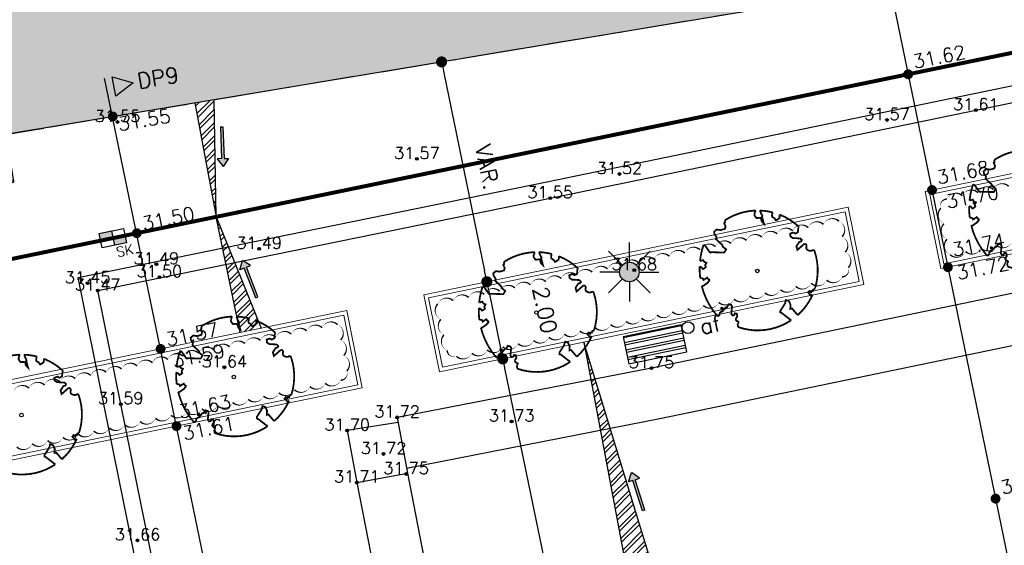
# Model space of a CAD drawing. Header units: metres. Extents: x 202952 to 203755, y 348879 to 349702.
# Tile 35 of 82: x 203295 to 203320, y 349373 to 349386. Entities that reach past the tile are written whole.
import ezdxf
from ezdxf.enums import TextEntityAlignment as Align

# ---------------------------------------------------------------- set-up
doc = ezdxf.new("R2010")
doc.units = ezdxf.units.M
doc.linetypes.add('1-200 CENTER', pattern=[4.28625, 2.8575, -0.47625, 0.47625, -0.47625])
doc.linetypes.add('1-200 HIDDEN', pattern=[0.9525, 0.635, -0.3175])
for name, color, linetype in [('PH-BEST-BEBOUWING', 1, 'Continuous'), ('PH-BEST-BEBOUWING-ARCERING', 254, 'Continuous'), ('PH-BEST-KADASTRALE-GRENS', 240, '1-200 CENTER'), ('PH-BEST-WEGDEEL', 253, 'Continuous'), ('PH-INM-HOOGTE', 20, 'Continuous'), ('PH-INM-HOOGTEPUNT', 20, 'Continuous'), ('PH-INM-KANTVERHARDING', 253, 'Continuous'), ('PH-NIEUW-AAND-DPROF', 1, 'Continuous'), ('PH-NIEUW-AFWATERINGSPROFIEL', 7, 'Continuous'), ('PH-NIEUW-FIETSENREK', 7, 'Continuous'), ('PH-NIEUW-HOOGTES', 170, 'Continuous'), ('PH-NIEUW-KANTLAAG-SBS', 115, '1-200 HIDDEN'), ('PH-NIEUW-LICHTMAST-HOUT', 40, 'Continuous'), ('PH-NIEUW-LICHTMAST-KROMMAST', 40, 'Continuous'), ('PH-NIEUW-MAATVOERING', 2, 'Continuous'), ('PH-NIEUW-STRAATMEUBILAIR', 6, 'Continuous'), ('PH-ONTWERP', 7, 'Continuous'), ('PH-RIO-KOLK', 7, 'Continuous')]:
    doc.layers.add(name, color=color, linetype=linetype)
doc.layers.add('PH-NIEUW-BEPLANTING- OMRANDING', color=115, linetype='Continuous', transparency=0.5)
doc.layers.add('PH-NIEUW-BEPLANTING-BOOM', color=98, linetype='Continuous', transparency=0.4)
doc.layers.add('PH-NIEUW-OPSLUITBAND-10', color=115, linetype='Continuous', lineweight=18)
doc.styles.add('1-200', font='romans.shx', dxfattribs={"height": 0.4})
doc.styles.add('ISO', font='ISO')
doc.styles.add('RDL_MAATVOERING', font='romans.shx')
doc.styles.add('ROMANS', font='romans.shx')
doc.dimstyles.new('BEMATING200', dxfattribs={"dimtxt": 0.4, "dimasz": 0.28, "dimexe": 0.5, "dimexo": 0.1, "dimgap": 0.4, "dimtad": 1, "dimlfac": -0.1, "dimzin": 0, "dimdsep": 46, "dimtxsty": '1-200', "dimblk": 'DOT', "dimcen": 0.09, "dimclrd": 8, "dimclre": 8, "dimclrt": 256, "dimadec": 3, "dimazin": 0, "dimtfac": 1, "dimtmove": 2, "dimatfit": 3, "dimfxl": 1, "dimtolj": 1, "dimtzin": 0, "dimarcsym": 0})

# ---------------------------------------------------------------- blocks, each defined once
blk = doc.blocks.new('fietsklem')
at = {"layer": 'PH-ONTWERP'}
for p, q in [((199752.362, 324124.805), (199752.033, 324125.643)), ((199752.418, 324124.827), (199752.089, 324125.665))]:
    blk.add_line(p, q, dxfattribs=at)
at = {"layer": 'PH-ONTWERP', "color": 7}
for centre in [(199752.061, 324125.654), (199752.39, 324124.816)]:
    blk.add_circle(centre, 0.03, dxfattribs=at)
blk = doc.blocks.new('bank')
h = blk.add_hatch()
h.set_pattern_fill('ANSI32', color=256, scale=0.02, angle=135)
h.set_pattern_definition([(180, (-196240.82011, -370617.33059), (-1e-17, -0.1905), []), (180, (-196240.88361, -370617.26709), (-1e-17, -0.1905), [])])
h.paths.add_polyline_path([(0, 0), (1.5, 0), (1.5, 0.7), (0, 0.7)])
blk.add_lwpolyline([(0, 0), (1.5, 0), (1.5, 0.7), (0, 0.7)], close=True)
blk = doc.blocks.new('*U22')
at = {"const_width": 0.03}
blk.add_lwpolyline([(0.087, 0.942), (0.088, 0.944), (0.09, 0.946), (0.091, 0.948), (0.093, 0.949), (0.095, 0.951), (0.096, 0.952), (0.097, 0.954), (0.099, 0.956), (0.1, 0.958), (0.102, 0.96), (0.103, 0.963), (0.103, 0.967), (0.103, 0.972), (0.103, 0.977), (0.102, 0.983), (0.095, 1.007, -0.52938), (0.106, 1.02, -0.087139), (0.444, 0.925, -0.372341), (0.457, 0.895), (0.471, 0.824), (0.436, 0.789), (0.398, 0.797), (0.353, 0.763), (0.371, 0.72), (0.417, 0.705), (0.542, 0.734), (0.573, 0.717), (0.57, 0.691), (0.541, 0.673), (0.515, 0.588), (0.549, 0.534), (0.634, 0.669, -0.504641), (0.681, 0.628, 0.331948), (0.709, 0.584, 0.282008), (0.799, 0.601), (0.791, 0.597, -0.512156), (0.833, 0.597, -0.16076), (1.019, -0.011), (0.995, -0.034), (0.995, -0.059), (0.972, -0.063), (0.975, -0.088), (0.94, -0.076), (0.929, -0.104), (0.973, -0.133), (0.987, -0.144), (1.011, -0.12, -0.106371), (0.868, -0.522), (0.741, -0.44), (0.718, -0.456), (0.702, -0.389), (0.657, -0.335), (0.605, -0.335), (0.606, -0.398), (0.566, -0.536), (0.572, -0.562), (0.601, -0.566), (0.786, -0.637, -0.236298), (-0.045, -1.003, 0.159625), (-0.069, -0.954, 0.350802), (-0.063, -0.906, -0.504641), (-0.12, -0.879), (-0.106, -0.834), (-0.129, -0.792), (-0.16, -0.796), (-0.165, -0.829), (-0.188, -0.842), (-0.216, -0.821), (-0.24, -0.695), (-0.258, -0.677), (-0.304, -0.678), (-0.317, -0.733), (-0.336, -0.739), (-0.354, -0.785), (-0.401, -0.76, 0.733583), (-0.384, -0.795, -0.861625), (-0.374, -0.826, 0.279978), (-0.409, -0.879), (-0.407, -0.881, -0.827056), (-0.442, -0.917, -0.116774), (-0.83, -0.511), (-0.823, -0.51), (-0.817, -0.508), (-0.812, -0.506), (-0.808, -0.504), (-0.805, -0.502), (-0.803, -0.5), (-0.801, -0.497), (-0.754, -0.437), (-0.752, -0.435), (-0.752, -0.433), (-0.751, -0.431), (-0.75, -0.429), (-0.75, -0.427), (-0.749, -0.425), (-0.748, -0.422), (-0.747, -0.42), (-0.746, -0.417), (-0.744, -0.414), (-0.743, -0.411), (-0.741, -0.408), (-0.739, -0.405), (-0.738, -0.401), (-0.736, -0.398), (-0.735, -0.395), (-0.734, -0.392), (-0.734, -0.389), (-0.733, -0.386), (-0.733, -0.383), (-0.733, -0.381), (-0.734, -0.379), (-0.734, -0.377), (-0.735, -0.375), (-0.736, -0.374), (-0.738, -0.374), (-0.74, -0.373), (-0.742, -0.373), (-0.744, -0.373), (-0.746, -0.373), (-0.748, -0.373), (-0.75, -0.372), (-0.753, -0.371), (-0.755, -0.37), (-0.758, -0.369), (-0.76, -0.367), (-0.763, -0.365), (-0.765, -0.363), (-0.768, -0.361), (-0.771, -0.359), (-0.773, -0.357), (-0.776, -0.355), (-0.779, -0.352), (-0.781, -0.35), (-0.83, -0.406), (-0.832, -0.403), (-0.835, -0.4), (-0.837, -0.397), (-0.839, -0.394), (-0.841, -0.39), (-0.844, -0.388), (-0.848, -0.386), (-0.855, -0.385), (-0.864, -0.386), (-0.876, -0.388), (-0.891, -0.393, -0.040997), (-0.958, -0.205), (-0.923, -0.211), (-0.893, -0.231), (-0.876, -0.216), (-0.856, -0.185), (-0.875, -0.156), (-0.865, -0.113), (-0.904, -0.11), (-0.93, -0.085), (-0.978, -0.116, -0.05814), (-0.998, 0.166), (-0.97, 0.16), (-0.86, 0.073), (-0.812, 0.089), (-0.626, 0.139), (-0.61, 0.2), (-0.682, 0.229), (-0.693, 0.252), (-0.824, 0.317), (-0.827, 0.354), (-0.872, 0.391), (-0.89, 0.428), (-0.859, 0.476), (-0.792, 0.486), (-0.73, 0.527), (-0.729, 0.568), (-0.768, 0.613), (-0.757, 0.632), (-0.773, 0.662, -0.13428), (-0.333, 0.967, -0.541727), (-0.319, 0.957), (-0.322, 0.928), (-0.321, 0.913), (-0.319, 0.902), (-0.316, 0.893), (-0.312, 0.887), (-0.307, 0.882), (-0.302, 0.878), (-0.297, 0.875), (-0.293, 0.872), (-0.289, 0.868), (-0.286, 0.865), (-0.282, 0.862), (-0.279, 0.859), (-0.276, 0.857), (-0.273, 0.855), (-0.269, 0.854), (-0.266, 0.854), (-0.262, 0.855), (-0.258, 0.857), (-0.255, 0.859), (-0.25, 0.861), (-0.246, 0.863), (-0.242, 0.865), (-0.238, 0.867), (-0.234, 0.868), (-0.229, 0.869), (-0.225, 0.87), (-0.221, 0.871), (-0.217, 0.871), (-0.213, 0.872), (-0.21, 0.873), (-0.206, 0.874), (-0.203, 0.876), (-0.2, 0.879), (-0.197, 0.882), (-0.195, 0.885), (-0.193, 0.865), (-0.188, 0.86), (-0.167, 0.824), (-0.122, 0.799), (-0.185, 0.902), (-0.184, 0.905), (-0.183, 0.908), (-0.183, 0.911), (-0.183, 0.914), (-0.184, 0.917), (-0.185, 0.92), (-0.188, 0.923), (-0.191, 0.926), (-0.194, 0.929), (-0.199, 0.933), (-0.204, 0.938), (-0.21, 0.944), (-0.216, 0.951), (-0.223, 0.959), (-0.24, 0.98, -0.543104), (-0.234, 0.996, -0.046766), (-0.047, 1.023, -0.385168), (-0.036, 1.015), (-0.03, 0.976), (-0.028, 0.964), (-0.024, 0.956), (-0.021, 0.951), (-0.017, 0.947), (-0.013, 0.946), (-0.009, 0.945), (-0.005, 0.945), (-0.002, 0.945), (0.002, 0.944), (0.005, 0.943), (0.009, 0.942), (0.012, 0.941), (0.015, 0.939), (0.019, 0.938), (0.022, 0.936), (0.025, 0.935), (0.028, 0.934), (0.031, 0.932), (0.033, 0.931), (0.036, 0.929), (0.038, 0.928), (0.04, 0.926), (0.042, 0.924), (0.044, 0.922), (0.045, 0.92), (0.046, 0.919), (0.047, 0.917), (0.048, 0.915), (0.049, 0.914), (0.051, 0.913), (0.052, 0.912), (0.054, 0.912), (0.056, 0.912), (0.058, 0.913), (0.06, 0.914), (0.062, 0.915), (0.065, 0.916), (0.067, 0.918), (0.07, 0.921), (0.072, 0.923), (0.074, 0.926), (0.076, 0.929), (0.079, 0.932), (0.081, 0.935), (0.083, 0.937), (0.085, 0.94)], format="xyb", close=True, dxfattribs=at)
blk.add_circle((0, 0), 0.03)
blk = doc.blocks.new('Afvalbak')
blk.add_circle((0, 0), 0.15)
at = {"style": 'RDL_MAATVOERING'}
blk.add_text('af', height=0.4, dxfattribs=at).set_placement((0.302, -0.254))
blk = doc.blocks.new('houten lichtmast')
at = {"layer": 'PH-NIEUW-LICHTMAST-HOUT'}
blk.add_hatch(color=256, dxfattribs=at).paths.add_polyline_path([(0.679, 0.51, 1), (0.821, 0.99, 1)])
at = {"layer": 'PH-NIEUW-LICHTMAST-KROMMAST', "color": 9, "flags": 128}
for points in [[(0.573, 0.927), (0.22, 1.28)], [(0.75, 1), (0.75, 1.5)], [(0.927, 0.927), (1.28, 1.28)], [(0.5, 0.75), (0, 0.75)], [(0.573, 0.573), (0.22, 0.22)], [(0.927, 0.573), (1.28, 0.22)], [(1, 0.75), (1.5, 0.75)], [(0.75, 0.5), (0.75, 0)]]:
    blk.add_lwpolyline(points, dxfattribs=at)
at = {"layer": 'PH-NIEUW-LICHTMAST-KROMMAST', "color": 9}
blk.add_circle((0.75, 0.75), 0.25, dxfattribs=at)
blk = doc.blocks.new('MARKER', base_point=(45, 10))
at = {"color": 0}
for radius in [0.35, 0.25]:
    blk.add_circle((45, 10), radius, dxfattribs=at)
at = {"color": 0, "style": 'ISO'}
blk.add_attdef('MARKER', (45.6, 10), '', height=0.9, dxfattribs=at)
blk = doc.blocks.new('*U53')
h = blk.add_hatch(color=256)
h.paths.add_polyline_path([(0, 0.374), (-0.315, 0.374), (-0.315, 0.187), (0, 0.187)])
h.paths.add_polyline_path([(0, 0.187), (0, 0), (0.315, 0), (0.315, 0.187)])
blk.add_lwpolyline([(0.315, 0), (-0.315, 0), (-0.315, 0.374), (0.315, 0.374)], close=True)
for points in [[(-0.315, 0.374), (0, 0.374), (0, 0)], [(-0.315, 0.187), (0.315, 0.187)]]:
    blk.add_lwpolyline(points)
at = {"style": 'ROMANS'}
blk.add_attdef('SK', (0.014, -0.31), '', height=0.25, dxfattribs=at)
blk = doc.blocks.new('AFWATERINGSPIJL')
at = {"ltscale": 0.5}
blk.add_hatch(color=256, dxfattribs=at).paths.add_polyline_path([(-0.058, 0.239), (-0.132, 0.151), (-0.75, 0.671), (-0.789, 0.625), (-0.171, 0.105), (-0.245, 0.016), (0, 0)])
for points in [[(-0.75, 0.671), (-0.789, 0.625)], [(-0.789, 0.625), (-0.171, 0.105)], [(-0.75, 0.671), (-0.132, 0.151)], [(-0.171, 0.105), (-0.245, 0.016), (0, 0)], [(-0.132, 0.151), (-0.058, 0.239), (0, 0)]]:
    blk.add_lwpolyline(points, dxfattribs=at)
blk = doc.blocks.new('_Dot')
at = {"color": 0, "linetype": 'ByBlock', "lineweight": -2}
blk.add_line((-0.5, 0), (-1, 0), dxfattribs=at)
at = {"color": 0, "linetype": 'ByBlock', "const_width": 0.5}
blk.add_lwpolyline([(-0.25, 0, 1), (0.25, 0, 1)], format="xyb", close=True, dxfattribs=at)
blk = doc.blocks.new('*D81')
at = {"layer": 'Defpoints', "color": 0, "transparency": 16777216}
for p in [(203305.575, 349385.309), (203306.724, 349379.729), (203306.724, 349379.729)]:
    blk.add_point(p, dxfattribs=at)
at = {"layer": 'PH-NIEUW-MAATVOERING', "color": 8, "lineweight": -2, "transparency": 16777216}
blk.add_line((203305.631, 349385.034), (203306.667, 349380.003), dxfattribs=at)
at = {"layer": 'PH-NIEUW-MAATVOERING', "color": 8, "lineweight": -2, "transparency": 16777216, "xscale": 0.28, "yscale": 0.28, "zscale": 0.28}
for p, rotation in [((203305.575, 349385.309), 101.6376461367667), ((203306.724, 349379.729), 281.6376461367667)]:
    blk.add_blockref('_Dot', p, dxfattribs=dict(at, rotation=rotation))
at = {"layer": 'PH-NIEUW-MAATVOERING', "transparency": 16777216, "insert": (203306.737, 349382.64), "char_height": 0.4, "attachment_point": 5, "rotation": 281.6376, "style": '1-200'}
blk.add_mtext('\\A1;VAR.', dxfattribs=at)
blk = doc.blocks.new('*D82')
at = {"layer": 'Defpoints', "color": 0, "transparency": 16777216}
for p in [(203306.724, 349379.729), (203307.127, 349377.77), (203307.127, 349377.77)]:
    blk.add_point(p, dxfattribs=at)
at = {"layer": 'PH-NIEUW-MAATVOERING', "color": 8, "lineweight": -2, "transparency": 16777216}
blk.add_line((203306.78, 349379.455), (203307.071, 349378.045), dxfattribs=at)
at = {"layer": 'PH-NIEUW-MAATVOERING', "color": 8, "lineweight": -2, "transparency": 16777216, "xscale": 0.28, "yscale": 0.28, "zscale": 0.28}
for p, rotation in [((203306.724, 349379.729), 101.6376461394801), ((203307.127, 349377.77), 281.6376461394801)]:
    blk.add_blockref('_Dot', p, dxfattribs=dict(at, rotation=rotation))
at = {"layer": 'PH-NIEUW-MAATVOERING', "transparency": 16777216, "insert": (203308.199, 349379.012), "char_height": 0.4, "attachment_point": 5, "rotation": 281.6376, "style": '1-200'}
blk.add_mtext('\\A1;2.00', dxfattribs=at)
blk = doc.blocks.new('*D83')
at = {"layer": 'Defpoints', "color": 0, "transparency": 16777216}
for p in [(203307.127, 349377.77), (203309.548, 349366.017), (203309.548, 349366.017)]:
    blk.add_point(p, dxfattribs=at)
at = {"layer": 'PH-NIEUW-MAATVOERING', "color": 8, "lineweight": -2, "transparency": 16777216}
blk.add_line((203307.184, 349377.496), (203309.491, 349366.291), dxfattribs=at)
at = {"layer": 'PH-NIEUW-MAATVOERING', "color": 8, "lineweight": -2, "transparency": 16777216, "xscale": 0.28, "yscale": 0.28, "zscale": 0.28}
for p, rotation in [((203307.127, 349377.77), 101.6376461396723), ((203309.548, 349366.017), 281.6376461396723)]:
    blk.add_blockref('_Dot', p, dxfattribs=dict(at, rotation=rotation))
at = {"layer": 'PH-NIEUW-MAATVOERING', "transparency": 16777216, "insert": (203308.925, 349372.015), "char_height": 0.4, "attachment_point": 5, "rotation": 281.6376, "style": '1-200'}
blk.add_mtext('\\A1;12.00', dxfattribs=at)

msp = doc.modelspace()

# ---------------------------------------------------------------- hatches: boundary and pattern name
at = {"layer": 'PH-BEST-BEBOUWING-ARCERING'}
h = msp.add_hatch(color=256, dxfattribs=at)
h.paths.add_polyline_path([(203280.79, 349388.684), (203279.901, 349393.895), (203279.778, 349394.615), (203279.375, 349394.56), (203278.901, 349394.495), (203278.801, 349395.286), (203278.494, 349397.715), (203278.016, 349401.503), (203285.622, 349402.702), (203286.135, 349401.097), (203287.762, 349396.012), (203288.189, 349396.059), (203289.37, 349389.09), (203289.483, 349388.363), (203290.29, 349383.16), (203288.596, 349382.897), (203281.85, 349381.85), (203281.772, 349382.354)], flags=17)
h.paths.add_polyline_path([(203288.438, 349399.677), (203287.777, 349399.558), (203286.277, 349408.402), (203284.686, 349408.115), (203284.31, 349409.082), (203299.427, 349411.258), (203299.761, 349411.306), (203299.799, 349410.998), (203300.146, 349408.919), (203301.051, 349403.503), (203301.284, 349402.106), (203301.971, 349402.222), (203303.486, 349392.63), (203303.875, 349392.724), (203312.087, 349393.82), (203312.37, 349392.52), (203313.35, 349386.6), (203295.472, 349383.631), (203295.112, 349383.571), (203291.37, 349382.95), (203291.305, 349383.34), (203290.637, 349387.381), (203290.39, 349388.87)], flags=16)
h = msp.add_hatch(color=256, dxfattribs=at)
h.paths.add_polyline_path([(203280.791, 349388.684), (203279.902, 349393.895), (203279.779, 349394.615), (203279.376, 349394.56), (203278.902, 349394.495), (203278.802, 349395.286), (203278.495, 349397.715), (203278.017, 349401.503), (203285.623, 349402.702), (203286.136, 349401.097), (203287.763, 349396.012), (203288.19, 349396.059), (203289.371, 349389.09), (203289.484, 349388.363), (203290.291, 349383.16), (203288.597, 349382.897), (203281.851, 349381.85), (203281.773, 349382.354)])
h.paths.add_polyline_path([(203288.439, 349399.677), (203287.778, 349399.558), (203286.278, 349408.402), (203284.687, 349408.115), (203284.311, 349409.082), (203299.428, 349411.258), (203299.762, 349411.306), (203299.8, 349410.998), (203300.147, 349408.919), (203301.052, 349403.503), (203301.285, 349402.106), (203301.972, 349402.222), (203303.487, 349392.63), (203303.876, 349392.724), (203312.088, 349393.82), (203312.371, 349392.52), (203313.351, 349386.6), (203295.473, 349383.631), (203295.113, 349383.571), (203291.371, 349382.95), (203291.306, 349383.34), (203290.638, 349387.381), (203290.391, 349388.87)])
at = {"layer": 'PH-NIEUW-AFWATERINGSPROFIEL', "ltscale": 0.2, "transparency": 33554687}
h = msp.add_hatch(dxfattribs=at)
h.set_pattern_fill('ANSI32', color=252, scale=0.025)
h.paths.add_polyline_path([(203299.798, 349384.349), (203299.312, 349384.269), (203299.854, 349381.377)])
h = msp.add_hatch(dxfattribs=at)
h.set_pattern_fill('ANSI32', color=252, scale=0.025)
h.paths.add_polyline_path([(203299.854, 349381.377), (203300.46, 349378.439), (203300.993, 349378.549)])
h = msp.add_hatch(dxfattribs=at)
h.set_pattern_fill('ANSI32', color=252, scale=0.025)
h.paths.add_polyline_path([(203310.952, 349372.432), (203309.183, 349378.194), (203311.399, 349366.398)])

# ---------------------------------------------------------------- linework, layer by layer
at = {"layer": 'PH-BEST-BEBOUWING'}
msp.add_lwpolyline([(203288.438, 349399.677), (203287.777, 349399.558), (203286.277, 349408.402), (203284.686, 349408.115), (203284.31, 349409.082), (203299.427, 349411.258), (203299.761, 349411.306), (203299.799, 349410.998), (203300.146, 349408.919), (203301.051, 349403.503), (203301.284, 349402.106), (203301.971, 349402.222), (203303.486, 349392.63), (203303.875, 349392.724), (203312.087, 349393.82), (203312.37, 349392.52), (203313.35, 349386.6), (203295.472, 349383.631), (203295.112, 349383.571), (203291.37, 349382.95), (203291.305, 349383.34), (203290.637, 349387.381), (203290.39, 349388.87), (203288.438, 349399.677)], close=True, dxfattribs=at)
at = {"layer": 'PH-BEST-KADASTRALE-GRENS', "ltscale": 0.5}
msp.add_lwpolyline([(203290.8, 349383.05), (203291.37, 349382.95), (203312.837, 349386.522)], dxfattribs=at)
at = {"layer": 'PH-BEST-WEGDEEL'}
for p, q in [((203291.37, 349382.95), (203295.112, 349383.571)), ((203295.112, 349383.571), (203295.472, 349383.631))]:
    msp.add_line(p, q, dxfattribs=at)
at = {"layer": 'PH-INM-KANTVERHARDING'}
for p, q in [((203304.707, 349374.873), (203305.606, 349370.279)), ((203303.422, 349374.636), (203304.326, 349370.052))]:
    msp.add_line(p, q, dxfattribs=at)
msp.add_lwpolyline([(203299.564, 349363.835), (203298.309, 349370.154), (203297.016, 349376.54), (203296.348, 349379.834), (203308.248, 349382.262), (203319.058, 349384.495), (203327.512, 349386.239)], dxfattribs=at)
at = {"layer": 'PH-INM-KANTVERHARDING', "flags": 128}
for points in [[(203299.981, 349363.895), (203298.721, 349370.237), (203297.427, 349376.623), (203296.843, 349379.506), (203308.333, 349381.851), (203319.143, 349384.084), (203327.658, 349385.841)], [(203331.763, 349381.783), (203324.831, 349380.417), (203310.906, 349377.535), (203304.445, 349376.286)], [(203332.256, 349380.556), (203325.089, 349379.143), (203311.163, 349376.261), (203304.688, 349374.992)], [(203304.445, 349376.286), (203304.707, 349374.873)], [(203304.47, 349376.155), (203303.178, 349375.953), (203303.422, 349374.636)], [(203303.422, 349374.636), (203304.707, 349374.873)]]:
    msp.add_lwpolyline(points, dxfattribs=at)
at = {"layer": 'PH-NIEUW-AAND-DPROF'}
for points in [[(203316.706, 349388.483), (203322.104, 349362.273)], [(203297.008, 349384.9), (203302.515, 349358.239)]]:
    msp.add_lwpolyline(points, dxfattribs=at)
at = {"layer": 'PH-NIEUW-AAND-DPROF', "color": 7}
msp.add_lwpolyline([(203297.746, 349384.781), (203297.306, 349384.438), (203297.206, 349384.928)], close=True, dxfattribs=at)
at = {"layer": 'PH-NIEUW-AFWATERINGSPROFIEL', "ltscale": 0.08}
for p, q in [((203299.312, 349384.269), (203299.854, 349381.377)), ((203299.854, 349381.377), (203299.798, 349384.352)), ((203299.854, 349381.377), (203300.993, 349378.549)), ((203300.46, 349378.439), (203299.854, 349381.377)), ((203310.952, 349372.432), (203309.183, 349378.194)), ((203309.183, 349378.194), (203311.399, 349366.398))]:
    msp.add_line(p, q, dxfattribs=at)
at = {"layer": 'PH-NIEUW-BEPLANTING- OMRANDING'}
for points in [[(203320.056, 349380.739, 0, 0.04, -0.520567), (203319.664, 349380.659, 0, 0.04, -0.520567), (203319.272, 349380.578, 0, 0.04, -0.520567), (203318.88, 349380.497, 0, 0.04, -0.520567), (203318.488, 349380.417, 0, 0.04, -0.520567), (203318.409, 349380.809, 0, 0.04, -0.520567), (203318.331, 349381.201, 0, 0.04, -0.520567), (203318.252, 349381.593, 0, 0.04, -0.520567), (203318.408, 349381.829, 0, 0.04, -0.520567), (203318.8, 349381.91, 0, 0.04, -0.520567), (203319.192, 349381.991, 0, 0.04, -0.520567), (203319.583, 349382.071, 0, 0.04, -0.520567), (203319.975, 349382.152, 0, 0.04, -0.520567)], [(203294.705, 349376.948, 0, 0.04, -0.520567), (203295.097, 349377.028, 0, 0.04, -0.520567), (203295.489, 349377.109, 0, 0.04, -0.520567), (203295.881, 349377.19, 0, 0.04, -0.520567), (203296.272, 349377.27, 0, 0.04, -0.520567), (203296.664, 349377.351, 0, 0.04, -0.520567), (203297.056, 349377.432, 0, 0.04, -0.520567), (203297.448, 349377.513, 0, 0.04, -0.520567), (203297.84, 349377.593, 0, 0.04, -0.520567), (203298.231, 349377.674, 0, 0.04, -0.520567), (203298.623, 349377.755, 0, 0.04, -0.520567), (203299.015, 349377.835, 0, 0.04, -0.520567), (203299.407, 349377.916, 0, 0.04, -0.520567), (203299.798, 349377.997, 0, 0.04, -0.520567), (203300.19, 349378.077, 0, 0.04, -0.520567), (203300.582, 349378.158, 0, 0.04, -0.520567), (203300.974, 349378.239, 0, 0.04, -0.520567), (203301.366, 349378.319, 0, 0.04, -0.520567), (203301.757, 349378.4, 0, 0.04, -0.520567), (203302.149, 349378.481, 0, 0.04, -0.520567), (203302.541, 349378.561, 0, 0.04, -0.520567), (203302.933, 349378.642, 0, 0.04, -0.520567), (203303.012, 349378.25, 0, 0.04, -0.520567), (203303.091, 349377.858, 0, 0.04, -0.520567), (203303.169, 349377.466, 0, 0.04, -0.520567), (203303.013, 349377.229, 0, 0.04, -0.520567), (203302.621, 349377.149, 0, 0.04, -0.520567), (203302.23, 349377.068, 0, 0.04, -0.520567), (203301.838, 349376.987, 0, 0.04, -0.520567), (203301.446, 349376.907, 0, 0.04, -0.520567), (203301.054, 349376.826, 0, 0.04, -0.520567), (203300.662, 349376.745, 0, 0.04, -0.520567), (203300.271, 349376.665, 0, 0.04, -0.520567), (203299.879, 349376.584, 0, 0.04, -0.520567), (203299.487, 349376.503, 0, 0.04, -0.520567), (203299.095, 349376.422, 0, 0.04, -0.520567), (203298.704, 349376.342, 0, 0.04, -0.520567), (203298.312, 349376.261, 0, 0.04, -0.520567), (203297.92, 349376.18, 0, 0.04, -0.520567), (203297.528, 349376.1, 0, 0.04, -0.520567), (203297.136, 349376.019, 0, 0.04, -0.520567), (203296.745, 349375.938, 0, 0.04, -0.520567), (203296.353, 349375.858, 0, 0.04, -0.520567), (203295.961, 349375.777, 0, 0.04, -0.520567), (203295.569, 349375.696, 0, 0.04, -0.520567), (203295.178, 349375.616, 0, 0.04, -0.520567), (203294.786, 349375.535, 0, 0.04, -0.520567)]]:
    msp.add_lwpolyline(points, format="xyseb", dxfattribs=at)
msp.add_lwpolyline([(203305.479, 349379.167, 0, 0.04, -0.520567), (203305.871, 349379.247, 0, 0.04, -0.520567), (203306.263, 349379.328, 0, 0.04, -0.520567), (203306.655, 349379.409, 0, 0.04, -0.520567), (203307.046, 349379.489, 0, 0.04, -0.520567), (203307.438, 349379.57, 0, 0.04, -0.520567), (203307.83, 349379.651, 0, 0.04, -0.520567), (203308.222, 349379.731, 0, 0.04, -0.520567), (203308.614, 349379.812, 0, 0.04, -0.520567), (203309.005, 349379.893, 0, 0.04, -0.520567), (203309.397, 349379.974, 0, 0.04, -0.520567), (203309.789, 349380.054, 0, 0.04, -0.520567), (203310.181, 349380.135, 0, 0.04, -0.520567), (203310.572, 349380.216, 0, 0.04, -0.520567), (203310.964, 349380.296, 0, 0.04, -0.520567), (203311.356, 349380.377, 0, 0.04, -0.520567), (203311.748, 349380.458, 0, 0.04, -0.520567), (203312.14, 349380.538, 0, 0.04, -0.520567), (203312.531, 349380.619, 0, 0.04, -0.520567), (203312.923, 349380.7, 0, 0.04, -0.520567), (203313.315, 349380.78, 0, 0.04, -0.520567), (203313.707, 349380.861, 0, 0.04, -0.520567), (203314.098, 349380.942, 0, 0.04, -0.520567), (203314.49, 349381.022, 0, 0.04, -0.520567), (203314.882, 349381.103, 0, 0.04, -0.520567), (203315.274, 349381.184, 0, 0.04, -0.520567), (203315.666, 349381.265, 0, 0.04, -0.520567), (203315.745, 349380.873, 0, 0.04, -0.520567), (203315.823, 349380.48, 0, 0.04, -0.520567), (203315.902, 349380.088, 0, 0.04, -0.520567), (203315.746, 349379.852, 0, 0.04, -0.520567), (203315.354, 349379.771, 0, 0.04, -0.520567), (203314.962, 349379.69, 0, 0.04, -0.520567), (203314.571, 349379.61, 0, 0.04, -0.520567), (203314.179, 349379.529, 0, 0.04, -0.520567), (203313.787, 349379.448, 0, 0.04, -0.520567), (203313.395, 349379.368, 0, 0.04, -0.520567), (203313.004, 349379.287, 0, 0.04, -0.520567), (203312.612, 349379.206, 0, 0.04, -0.520567), (203312.22, 349379.126, 0, 0.04, -0.520567), (203311.828, 349379.045, 0, 0.04, -0.520567), (203311.436, 349378.964, 0, 0.04, -0.520567), (203311.045, 349378.883, 0, 0.04, -0.520567), (203310.653, 349378.803, 0, 0.04, -0.520567), (203310.261, 349378.722, 0, 0.04, -0.520567), (203309.869, 349378.641, 0, 0.04, -0.520567), (203309.478, 349378.561, 0, 0.04, -0.520567), (203309.086, 349378.48, 0, 0.04, -0.520567), (203308.694, 349378.399, 0, 0.04, -0.520567), (203308.302, 349378.319, 0, 0.04, -0.520567), (203307.91, 349378.238, 0, 0.04, -0.520567), (203307.519, 349378.157, 0, 0.04, -0.520567), (203307.127, 349378.077, 0, 0.04, -0.520567), (203306.735, 349377.996, 0, 0.04, -0.520567), (203306.343, 349377.915, 0, 0.04, -0.520567), (203305.952, 349377.835, 0, 0.04, -0.520567), (203305.716, 349377.99, 0, 0.04, -0.520567), (203305.637, 349378.382, 0, 0.04, -0.520567), (203305.558, 349378.774, 0, 0.04, -0.520567)], format="xyseb", close=True, dxfattribs=at)
at = {"layer": 'PH-NIEUW-HOOGTES', "const_width": 0.125}
for points in [[(203317.381, 349385.042, 1), (203317.467, 349384.95, 1)], [(203297.182, 349383.97, 1), (203297.268, 349383.879, 1)], [(203317.987, 349382.103, 1), (203318.072, 349382.012, 1)], [(203297.793, 349381.007, 1), (203297.878, 349380.916, 1)], [(203318.39, 349380.144, 1), (203318.475, 349380.053, 1)], [(203298.398, 349378.069, 1), (203298.483, 349377.978, 1)], [(203298.801, 349376.11, 1), (203298.887, 349376.019, 1)], [(203319.6, 349374.268, 1), (203319.686, 349374.177, 1)]]:
    msp.add_lwpolyline(points, format="xyb", close=True, dxfattribs=at)
at = {"layer": 'PH-NIEUW-KANTLAAG-SBS', "ltscale": 0.75, "const_width": 0.1, "flags": 128}
msp.add_lwpolyline([(203327.93, 349387.16), (203291.905, 349379.74)], dxfattribs=at)
at = {"layer": 'PH-NIEUW-OPSLUITBAND-10'}
for points in [[(203329.028, 349382.281), (203318.254, 349380.062), (203317.859, 349382.023), (203328.633, 349384.242)], [(203328.91, 349382.359), (203318.332, 349380.18), (203317.977, 349381.945), (203328.555, 349384.123)], [(203305.126, 349379.4), (203315.9, 349381.619), (203316.295, 349379.658), (203305.521, 349377.44)], [(203305.244, 349379.322), (203315.822, 349381.501), (203316.177, 349379.736), (203305.599, 349377.558)], [(203292.393, 349376.778), (203303.167, 349378.997), (203303.562, 349377.036), (203292.788, 349374.817)], [(203292.511, 349376.7), (203303.089, 349378.879), (203303.444, 349377.114), (203292.866, 349374.935)]]:
    msp.add_lwpolyline(points, close=True, dxfattribs=at)

# ---------------------------------------------------------------- block references
at = {"layer": 'PH-INM-HOOGTEPUNT', "xscale": 0.1, "yscale": 0.1, "zscale": 0.1}
for p in [(203319.143, 349384.084, 31.613), (203297.346, 349383.784, 31.551), (203316.886, 349383.834, 31.565), (203304.947, 349382.847, 31.565), (203310.09, 349382.464, 31.518), (203308.333, 349381.851, 31.554), (203300.944, 349380.565, 31.488), (203298.332, 349380.173, 31.488), (203310.469, 349380.024, 31.679), (203296.587, 349379.691, 31.449), (203298.409, 349379.848, 31.502), (203296.843, 349379.506, 31.475), (203300.059, 349377.557, 31.636), (203310.906, 349377.535, 31.751), (203297.427, 349376.623, 31.59), (203304.445, 349376.286, 31.719), (203307.354, 349376.184, 31.726), (203303.178, 349375.953, 31.699), (203304.102, 349375.357, 31.722), (203304.675, 349374.848, 31.754), (203303.422, 349374.636, 31.714), (203297.854, 349373.165, 31.664)]:
    msp.add_blockref('MARKER', p, dxfattribs=at)
at = {"layer": 'PH-NIEUW-AFWATERINGSPROFIEL', "xscale": -1}
for p, rotation in [((203300.027, 349382.657), 51.80151101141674), ((203310.398, 349374.883), 247.6673666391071)]:
    msp.add_blockref('AFWATERINGSPIJL', p, dxfattribs=dict(at, rotation=rotation))
at = {"layer": 'PH-NIEUW-AFWATERINGSPROFIEL', "rotation": 151.4737812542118}
msp.add_blockref('AFWATERINGSPIJL', (203300.518, 349380.27), dxfattribs=at)
at = {"layer": 'PH-NIEUW-BEPLANTING-BOOM', "xscale": 1.5, "yscale": 1.5, "zscale": 1.5, "rotation": 343.4615725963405}
for p in [(203320.437, 349381.538), (203313.593, 349380.003), (203307.984, 349378.947), (203300.299, 349377.312), (203294.908, 349376.344)]:
    msp.add_blockref('*U22', p, dxfattribs=at)
at = {"layer": 'PH-NIEUW-FIETSENREK', "color": 7, "xscale": -1, "rotation": 30.90612052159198}
msp.add_blockref('fietsklem', (541165.414, 173879.332), dxfattribs=at)
at = {"layer": 'PH-NIEUW-LICHTMAST-HOUT'}
msp.add_blockref('houten lichtmast', (203309.593, 349379.226), dxfattribs=at)
at = {"layer": 'PH-NIEUW-STRAATMEUBILAIR'}
for name, p, rotation in [('Afvalbak', (203311.832, 349378.565), 12.131155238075), ('bank', (203310.33, 349377.642), 11.7597052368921)]:
    msp.add_blockref(name, p, dxfattribs=dict(at, rotation=rotation))
at = {"layer": 'PH-RIO-KOLK', "rotation": 11.52666182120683}
msp.add_blockref('*U53', (203297.267, 349380.654), dxfattribs=at).add_auto_attribs({'SK': 'SK'})

# ---------------------------------------------------------------- texts
at = {"layer": 'PH-INM-HOOGTE', "style": 'ROMANS'}
for s, p in [('31.61', (203319.143, 349384.084)), ('31.55', (203297.346, 349383.784)), ('31.57', (203316.886, 349383.834)), ('31.57', (203304.947, 349382.847)), ('31.52', (203310.09, 349382.464)), ('31.55', (203308.333, 349381.851)), ('31.49', (203300.944, 349380.565)), ('31.49', (203298.332, 349380.173)), ('31.68', (203310.469, 349380.024)), ('31.45', (203296.587, 349379.691)), ('31.50', (203298.409, 349379.848)), ('31.47', (203296.843, 349379.506)), ('31.64', (203300.059, 349377.557)), ('31.75', (203310.906, 349377.535)), ('31.59', (203297.427, 349376.623)), ('31.72', (203304.445, 349376.286)), ('31.73', (203307.354, 349376.184)), ('31.70', (203303.178, 349375.953)), ('31.72', (203304.102, 349375.357)), ('31.75', (203304.675, 349374.848)), ('31.71', (203303.422, 349374.636)), ('31.66', (203297.854, 349373.165))]:
    msp.add_text(s, height=0.3, dxfattribs=at).set_placement(p, align=Align.CENTER)
at = {"layer": 'PH-NIEUW-AAND-DPROF', "color": 2, "insert": (203297.816, 349385.013), "char_height": 0.4, "attachment_point": 1, "rotation": 9.6796, "style": 'ROMANS'}
msp.add_mtext_dynamic_manual_height_columns('DP9', width=2.25123, gutter_width=8.75, heights=[0], dxfattribs=at)
at = {"layer": 'PH-NIEUW-HOOGTES', "style": 'ROMANS'}
for s, rotation, p in [('31.62', 11.2067, (203317.581, 349385.138)), ('31.55', 9.4472, (203297.386, 349383.552)), ('31.68', 11.2067, (203318.186, 349382.199)), ('31.70', 11.2067, (203318.424, 349381.583)), ('31.50', 11.6376, (203298.008, 349381.026)), ('31.74', 11.2067, (203318.578, 349380.363)), ('31.72', 11.2067, (203318.689, 349379.775)), ('31.57', 11.6376, (203298.613, 349378.087)), ('31.59', 11.6376, (203298.776, 349377.543)), ('31.63', 11.6376, (203298.932, 349376.251)), ('31.61', 11.6376, (203299.037, 349375.701)), ('31.84', 14.8215, (203319.822, 349374.32))]:
    msp.add_text(s, height=0.35, rotation=rotation, dxfattribs=at).set_placement(p)

# ---------------------------------------------------------------- dimensions: what is measured, and where the dimension line sits
at = {"layer": 'PH-NIEUW-MAATVOERING'}
dim = msp.add_aligned_dim(p1=(203305.575, 349385.309), p2=(203306.724, 349379.729), distance=0, text='VAR.', dimstyle='BEMATING200', override={"dimtad": 3, "dimse1": 1, "dimse2": 1}, dxfattribs=at)
dim.commit()
dim.dimension.update_dxf_attribs({"geometry": '*D81', "text_midpoint": (203306.737, 349382.64)})
for p1, p2, picture, middle in [((203306.724, 349379.729), (203307.127, 349377.77), '*D82', (203308.199, 349379.012)), ((203307.127, 349377.77), (203309.548, 349366.017), '*D83', (203308.925, 349372.015))]:
    dim = msp.add_aligned_dim(p1=p1, p2=p2, distance=0, dimstyle='BEMATING200', override={"dimtad": 3, "dimse1": 1, "dimse2": 1}, dxfattribs=at)
    dim.commit()
    dim.dimension.update_dxf_attribs({"geometry": picture, "text_midpoint": middle})

doc.saveas('drawing.dxf')
